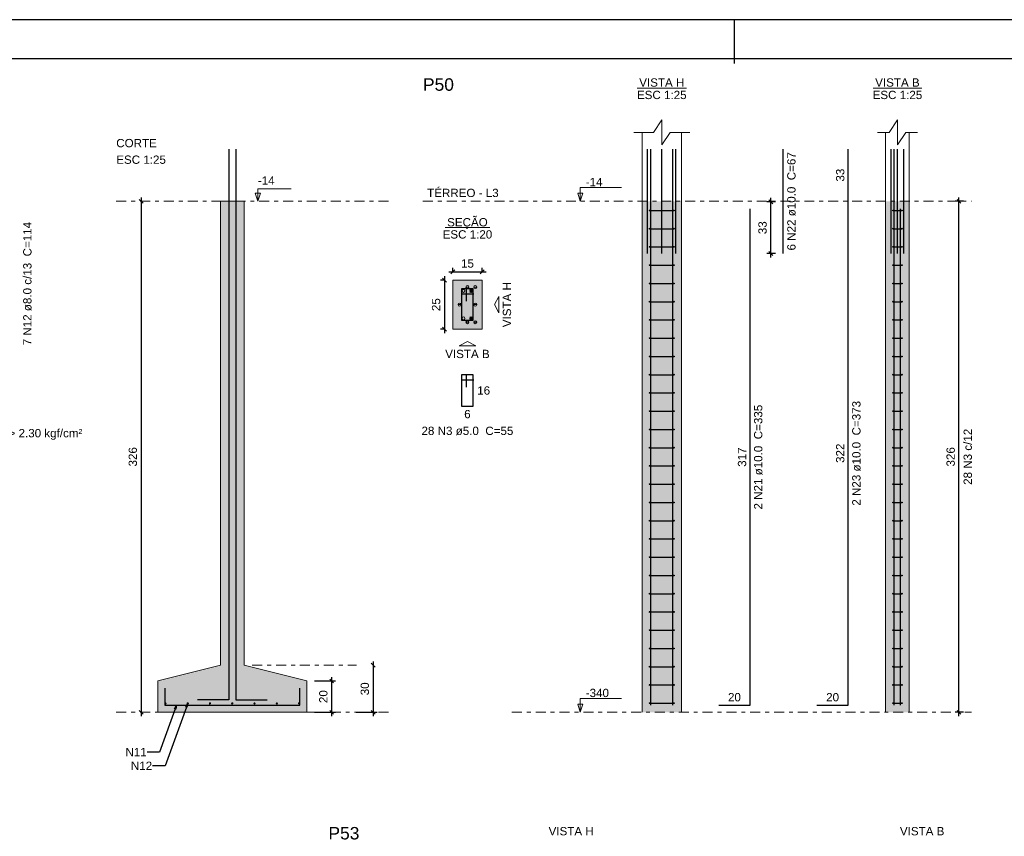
# Model space of a CAD drawing. Header units: millimetres. Extents: x 0 to 119, y 0 to 84.
# Tile 10 of 16: x 45 to 70, y 63 to 84. Entities that reach past the tile are written whole.
import ezdxf

# ---------------------------------------------------------------- set-up
doc = ezdxf.new("R2010")
doc.units = ezdxf.units.MM
doc.header["$MEASUREMENT"] = 0
doc.linetypes.add('DASHDOT', pattern=[2.54, 1.27, -0.635, 0, -0.635])
doc.linetypes.add('NULL', pattern=[0])
doc.layers.get('0').update_dxf_attribs({"lineweight": 18})
for name, color, linetype, lineweight in [('Descrição da armadura', 7, 'Continuous', 0), ('DT-Armadura', 2, 'Continuous', 30), ('DT-Barras na forma', 2, 'Continuous', 30), ('DT-Barras no corte', 5, 'Continuous', 5), ('DT-Barras rebatidas', 2, 'Continuous', 30), ('DT-Cotas', 9, 'Continuous', 5), ('DT-Estribos na forma', 2, 'Continuous', 30), ('DT-Forma', 5, 'Continuous', 5), ('DT-Hachura sapatas em corte', 43, 'Continuous', 5), ('DT-Hachura seção pilares', 254, 'Continuous', 5), ('DT-Hachura vista pilares', 254, 'Continuous', 5), ('DT-Pontilhado', 9, 'DASHDOT', 5), ('DT-Textos', 7, 'Continuous', 5), ('DT-Título', 3, 'Continuous', 20), ('Textos armaduras', 7, 'Continuous', 0)]:
    doc.layers.add(name, color=color, linetype=linetype, lineweight=lineweight)
doc.layers.add('SEDUC_MARF', color=1, linetype='Continuous')
doc.layers.add('SEDUC_MARGG', color=7, linetype='Continuous')
doc.styles.add('Arial', font='txt')
doc.dimstyles.get("Standard").update_dxf_attribs({"dimtxt": 0.18, "dimasz": 0.18, "dimexe": 0.18, "dimexo": 0.0625, "dimgap": 0.09, "dimtad": 0, "dimtih": 1, "dimtoh": 1, "dimdec": 4, "dimzin": 0, "dimdsep": 46, "dimtxsty": 'Standard', "dimcen": 0.09, "dimadec": 0, "dimazin": 0, "dimtfac": 1, "dimtdec": 4, "dimtofl": 0, "dimtmove": 0, "dimatfit": 3, "dimfxl": 1, "dimtolj": 1, "dimtzin": 0, "dimarcsym": 0})
doc.dimstyles.new('UM_20.000000', dxfattribs={"dimtxt": 0.18, "dimasz": 0.1, "dimexe": 0.1, "dimexo": 0.2, "dimgap": 0, "dimtad": 1, "dimtih": 1, "dimtoh": 1, "dimdec": 1, "dimlfac": 20, "dimzin": 0, "dimdsep": 46, "dimtxsty": 'Standard', "dimcen": 0.09, "dimdle": 0.1, "dimadec": 1, "dimazin": 2, "dimtfac": 1, "dimtdec": 4, "dimtofl": 0, "dimtmove": 0, "dimatfit": 3, "dimfxl": 1, "dimtolj": 1, "dimarcsym": 0})
doc.dimstyles.new('UM_25.000000', dxfattribs={"dimtxt": 0.18, "dimasz": 0.1, "dimexe": 0.1, "dimexo": 0.2, "dimgap": 0, "dimtad": 1, "dimtih": 1, "dimtoh": 1, "dimdec": 1, "dimlfac": 25, "dimzin": 0, "dimdsep": 46, "dimtxsty": 'Standard', "dimcen": 0.09, "dimdle": 0.1, "dimadec": 1, "dimazin": 2, "dimtfac": 1, "dimtdec": 4, "dimtofl": 0, "dimtmove": 0, "dimatfit": 3, "dimfxl": 1, "dimtolj": 1, "dimarcsym": 0})

# ---------------------------------------------------------------- blocks, each defined once
blk = doc.blocks.new('_Oblique')
at = {"color": 0, "linetype": 'ByBlock', "lineweight": -2}
blk.add_line((-0.5, -0.5), (0.5, 0.5), dxfattribs=at)
blk = doc.blocks.new('*D17')
at = {"layer": 'Defpoints', "color": 0}
for p in [(56.221645, 77.453308), (56.009845, 76.203308), (56.221645, 76.203308)]:
    blk.add_point(p, dxfattribs=at)
at = {"layer": 'DT-Cotas', "color": 0, "lineweight": -2}
for p, q in [((56.021645, 77.453308), (55.909845, 77.453308)), ((56.009845, 77.553308), (56.009845, 76.103308)), ((56.021645, 76.203308), (55.909845, 76.203308))]:
    blk.add_line(p, q, dxfattribs=at)
at = {"layer": 'DT-Cotas', "color": 0, "lineweight": -2, "xscale": 0.1, "yscale": 0.1, "zscale": 0.1}
for p, rotation in [((56.009845, 77.453308), 90), ((56.009845, 76.203308), 270)]:
    blk.add_blockref('_Oblique', p, dxfattribs=dict(at, rotation=rotation))
at = {"layer": 'DT-Cotas', "color": 7, "insert": (55.798045, 76.828308), "char_height": 0.2118, "attachment_point": 5, "rotation": 90, "style": 'Arial'}
blk.add_mtext('\\A1;25', dxfattribs=at)
blk = doc.blocks.new('*D18')
at = {"layer": 'Defpoints', "color": 0}
for p in [(56.971645, 77.665108), (56.221645, 77.453308), (56.971645, 77.453308)]:
    blk.add_point(p, dxfattribs=at)
at = {"layer": 'DT-Cotas', "color": 0, "lineweight": -2}
for p, q in [((56.121645, 77.665108), (57.071645, 77.665108)), ((56.221645, 77.653308), (56.221645, 77.765108)), ((56.971645, 77.653308), (56.971645, 77.765108))]:
    blk.add_line(p, q, dxfattribs=at)
at = {"layer": 'DT-Cotas', "color": 0, "lineweight": -2, "xscale": 0.1, "yscale": 0.1, "zscale": 0.1, "rotation": 180}
blk.add_blockref('_Oblique', (56.221645, 77.665108), dxfattribs=at)
at = {"layer": 'DT-Cotas', "color": 0, "lineweight": -2, "xscale": 0.1, "yscale": 0.1, "zscale": 0.1}
blk.add_blockref('_Oblique', (56.971645, 77.665108), dxfattribs=at)
at = {"layer": 'DT-Cotas', "color": 7, "insert": (56.596645, 77.876908), "char_height": 0.2118, "attachment_point": 5, "rotation": 0.0057296, "style": 'Arial'}
blk.add_mtext('\\A1;15', dxfattribs=at)
blk = doc.blocks.new('*D19')
at = {"layer": 'Defpoints', "color": 0}
for p in [(64.336256, 79.451116), (64.653956, 79.451116), (64.653956, 78.131116)]:
    blk.add_point(p, dxfattribs=at)
at = {"layer": 'DT-Cotas', "color": 0, "lineweight": -2}
for p, q in [((64.453956, 79.451116), (64.236256, 79.451116)), ((64.336256, 78.031116), (64.336256, 79.551116)), ((64.453956, 78.131116), (64.236256, 78.131116))]:
    blk.add_line(p, q, dxfattribs=at)
at = {"layer": 'DT-Cotas', "color": 0, "lineweight": -2, "xscale": 0.1, "yscale": 0.1, "zscale": 0.1}
for p, rotation in [((64.336256, 79.451116), 90), ((64.336256, 78.131116), 270)]:
    blk.add_blockref('_Oblique', p, dxfattribs=dict(at, rotation=rotation))
at = {"layer": 'DT-Cotas', "color": 7, "insert": (64.124456, 78.791116), "char_height": 0.2118, "attachment_point": 5, "rotation": 90, "style": 'Arial'}
blk.add_mtext('\\A1;33', dxfattribs=at)
blk = doc.blocks.new('*D20')
at = {"layer": 'Defpoints', "color": 0}
for p in [(69.135056, 79.465408), (69.452756, 79.465408), (69.452756, 66.425408)]:
    blk.add_point(p, dxfattribs=at)
at = {"layer": 'DT-Cotas', "color": 0, "lineweight": -2}
for p, q in [((69.252756, 79.465408), (69.035056, 79.465408)), ((69.135056, 66.325408), (69.135056, 79.565408)), ((69.252756, 66.425408), (69.035056, 66.425408))]:
    blk.add_line(p, q, dxfattribs=at)
at = {"layer": 'DT-Cotas', "color": 0, "lineweight": -2, "xscale": 0.1, "yscale": 0.1, "zscale": 0.1}
for p, rotation in [((69.135056, 79.465408), 90), ((69.135056, 66.425408), 270)]:
    blk.add_blockref('_Oblique', p, dxfattribs=dict(at, rotation=rotation))
at = {"layer": 'DT-Cotas', "color": 7, "insert": (68.923256, 72.945408), "char_height": 0.2118, "attachment_point": 5, "rotation": 90, "style": 'Arial'}
blk.add_mtext('\\A1;326', dxfattribs=at)
blk = doc.blocks.new('*D25')
at = {"layer": 'Defpoints', "color": 0}
for p in [(48.274158, 79.465408), (48.274158, 66.425408), (48.274158, 66.425408)]:
    blk.add_point(p, dxfattribs=at)
at = {"layer": 'DT-Cotas', "color": 0, "lineweight": -2}
blk.add_line((48.274158, 79.565408), (48.274158, 66.325408), dxfattribs=at)
at = {"layer": 'DT-Cotas', "color": 0, "lineweight": -2, "xscale": 0.1, "yscale": 0.1, "zscale": 0.1}
for p, rotation in [((48.274158, 79.465408), 90), ((48.274158, 66.425408), 270)]:
    blk.add_blockref('_Oblique', p, dxfattribs=dict(at, rotation=rotation))
at = {"layer": 'DT-Cotas', "color": 7, "insert": (48.062358, 72.945408), "char_height": 0.2118, "attachment_point": 5, "rotation": 90, "style": 'Arial'}
blk.add_mtext('\\A1;326', dxfattribs=at)
blk = doc.blocks.new('*D26')
at = {"layer": 'Defpoints', "color": 0}
for p in [(52.497758, 67.225408), (52.497758, 66.425408), (53.133158, 66.425408)]:
    blk.add_point(p, dxfattribs=at)
at = {"layer": 'DT-Cotas', "color": 0, "lineweight": -2}
for p, q in [((53.133158, 67.325408), (53.133158, 66.325408)), ((52.697758, 67.225408), (53.233158, 67.225408)), ((52.697758, 66.425408), (53.233158, 66.425408))]:
    blk.add_line(p, q, dxfattribs=at)
at = {"layer": 'DT-Cotas', "color": 0, "lineweight": -2, "xscale": 0.1, "yscale": 0.1, "zscale": 0.1}
for p, rotation in [((53.133158, 67.225408), 90), ((53.133158, 66.425408), 270)]:
    blk.add_blockref('_Oblique', p, dxfattribs=dict(at, rotation=rotation))
at = {"layer": 'DT-Cotas', "color": 7, "insert": (52.921358, 66.825408), "char_height": 0.2118, "attachment_point": 5, "rotation": 90, "style": 'Arial'}
blk.add_mtext('\\A1;20', dxfattribs=at)
blk = doc.blocks.new('*D27')
at = {"layer": 'Defpoints', "color": 0}
for p in [(54.192158, 67.625408), (53.556758, 66.425408), (54.192158, 66.425408)]:
    blk.add_point(p, dxfattribs=at)
at = {"layer": 'DT-Cotas', "color": 0, "lineweight": -2}
for p, q in [((54.192158, 67.725408), (54.192158, 66.325408)), ((53.756758, 66.425408), (54.292158, 66.425408))]:
    blk.add_line(p, q, dxfattribs=at)
at = {"layer": 'DT-Cotas', "color": 0, "lineweight": -2, "xscale": 0.1, "yscale": 0.1, "zscale": 0.1}
for p, rotation in [((54.192158, 67.625408), 89.9999999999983), ((54.192158, 66.425408), 269.9999999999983)]:
    blk.add_blockref('_Oblique', p, dxfattribs=dict(at, rotation=rotation))
at = {"layer": 'DT-Cotas', "color": 7, "insert": (53.980358, 67.025408), "char_height": 0.2118, "attachment_point": 5, "rotation": 90, "style": 'Arial'}
blk.add_mtext('\\A1;30', dxfattribs=at)

msp = doc.modelspace()

# ---------------------------------------------------------------- hatches: boundary and pattern name
at = {"layer": 'DT-Hachura sapatas em corte', "linetype": 'Continuous'}
msp.add_hatch(color=43, dxfattribs=at).paths.add_polyline_path([(50.2978, 67.6254), (50.2978, 67.6254), (48.6978, 67.2254), (48.6978, 66.4254), (52.4978, 66.4254), (52.4978, 67.2254), (50.8978, 67.6254), (50.8978, 67.6254), (50.8978, 79.4654), (50.2978, 79.4654), (50.2978, 67.6254)])
at = {"layer": 'DT-Hachura seção pilares', "linetype": 'Continuous'}
msp.add_hatch(color=254, dxfattribs=at).paths.add_polyline_path([(56.2216, 76.2033), (56.2216, 76.2033), (56.9716, 76.2033), (56.9716, 77.4533), (56.2216, 77.4533), (56.2216, 76.2033)])
at = {"layer": 'DT-Hachura vista pilares', "linetype": 'Continuous'}
for points in [[(61.0537, 66.4254), (61.0537, 79.4654), (62.0537, 79.4654), (62.0537, 66.4254), (61.0537, 66.4254)], [(67.2643, 66.4254), (67.2643, 79.4654), (67.8643, 79.4654), (67.8643, 66.4254), (67.2643, 66.4254)]]:
    msp.add_hatch(color=254, dxfattribs=at).paths.add_polyline_path(points)

# ---------------------------------------------------------------- linework, layer by layer
at = {"layer": 'DT-Armadura'}
for points in [[(50.5078, 80.7997), (50.5078, 66.7404), (49.7078, 66.7404)], [(50.6878, 80.7997), (50.6878, 66.7404), (51.4878, 66.7404)], [(48.8778, 67.0454), (48.8778, 66.6054), (52.3178, 66.6054), (52.3178, 67.0454)]]:
    msp.add_lwpolyline(points, dxfattribs=at)
at = {"layer": 'DT-Barras na forma'}
for points in [[(61.1937, 78.1311), (61.1937, 80.7997)], [(61.2737, 66.6054), (61.2737, 79.4654), (61.2737, 80.7997)], [(61.5537, 78.1311), (61.5537, 80.7997)], [(61.8337, 66.6054), (61.8337, 79.4654), (61.8337, 80.7997)], [(61.9137, 78.1311), (61.9137, 80.7997)], [(67.4043, 78.1311), (67.4043, 80.7997)], [(67.4843, 66.6054), (67.4843, 79.4654), (67.4843, 80.7997)], [(67.5643, 78.1311), (67.5643, 80.7997)], [(67.7243, 78.1311), (67.7243, 80.7997)], [(61.8337, 66.6054), (61.8337, 79.2694)], [(67.6443, 66.6054), (67.6443, 79.2694)], [(56.5716, 76.9158), (56.5716, 77.2283), (56.4466, 77.2283), (56.4466, 76.4283), (56.7466, 76.4283), (56.7466, 77.2283), (56.4466, 77.2283), (56.4466, 77.1033), (56.7591, 77.1033)]]:
    msp.add_lwpolyline(points, dxfattribs=at)
at = {"layer": 'DT-Barras no corte'}
for p, q in [((56.5516, 77.2783), (56.6416, 77.2783)), ((56.6591, 77.1408), (56.7341, 77.2158)), ((56.6591, 77.2158), (56.7341, 77.1408)), ((56.7516, 77.2783), (56.8416, 77.2783)), ((56.3516, 76.8283), (56.4416, 76.8283)), ((56.7516, 76.8283), (56.8416, 76.8283)), ((56.5516, 76.3783), (56.6416, 76.3783)), ((56.6591, 76.4408), (56.7341, 76.5158)), ((56.6591, 76.5158), (56.7341, 76.4408)), ((56.7516, 76.3783), (56.8416, 76.3783))]:
    msp.add_line(p, q, dxfattribs=at)
for centre, radius in [((56.4966, 77.1783), 0.0375), ((56.5966, 77.2783), 0.0375), ((56.6966, 77.1783), 0.0375), ((56.7966, 77.2783), 0.0375), ((56.3966, 76.8283), 0.0375), ((56.7966, 76.8283), 0.0375), ((56.4966, 76.4783), 0.0375), ((56.5966, 76.3783), 0.0375), ((56.6966, 76.4783), 0.0375), ((56.7966, 76.3783), 0.0375), ((48.8938, 66.6534), 0.016), ((49.4618, 66.6534), 0.016), ((50.0298, 66.6534), 0.016), ((50.5978, 66.6534), 0.016), ((51.1658, 66.6534), 0.016), ((51.7338, 66.6534), 0.016), ((52.3018, 66.6534), 0.016)]:
    msp.add_circle(centre, radius, dxfattribs=at)
at = {"layer": 'DT-Barras rebatidas'}
for points in [[(64.654, 78.1311), (64.654, 80.7997)], [(65.5112, 66.6054), (66.3112, 66.6054), (66.3112, 79.4654), (66.3112, 80.7997)], [(63.0068, 66.6054), (63.8068, 66.6054), (63.8068, 79.2694)], [(56.5716, 74.7259), (56.5716, 75.0384), (56.4466, 75.0384), (56.4466, 74.2384), (56.7466, 74.2384), (56.7466, 75.0384), (56.4466, 75.0384), (56.4466, 74.9134), (56.7591, 74.9134)]]:
    msp.add_lwpolyline(points, dxfattribs=at)
at = {"layer": 'DT-Estribos na forma'}
for p, q in [((61.2437, 79.2326), (61.8637, 79.2326)), ((67.4543, 79.2326), (67.6743, 79.2326)), ((61.2437, 78.7668), (61.8637, 78.7668)), ((67.4543, 78.7668), (67.6743, 78.7668)), ((61.2437, 78.3011), (61.8637, 78.3011)), ((67.4543, 78.3011), (67.6743, 78.3011)), ((61.2437, 77.8354), (61.8637, 77.8354)), ((67.4543, 77.8354), (67.6743, 77.8354)), ((61.2437, 77.3697), (61.8637, 77.3697)), ((67.4543, 77.3697), (67.6743, 77.3697)), ((61.2437, 76.904), (61.8637, 76.904)), ((67.4543, 76.904), (67.6743, 76.904)), ((61.2437, 76.4383), (61.8637, 76.4383)), ((67.4543, 76.4383), (67.6743, 76.4383)), ((61.2437, 75.9726), (61.8637, 75.9726)), ((67.4543, 75.9726), (67.6743, 75.9726)), ((61.2437, 75.5068), (61.8637, 75.5068)), ((67.4543, 75.5068), (67.6743, 75.5068)), ((61.2437, 75.0411), (61.8637, 75.0411)), ((67.4543, 75.0411), (67.6743, 75.0411)), ((61.2437, 74.5754), (61.8637, 74.5754)), ((67.4543, 74.5754), (67.6743, 74.5754)), ((61.2437, 74.1097), (61.8637, 74.1097)), ((67.4543, 74.1097), (67.6743, 74.1097)), ((61.2437, 73.644), (61.8637, 73.644)), ((67.4543, 73.644), (67.6743, 73.644)), ((61.2437, 73.1783), (61.8637, 73.1783)), ((67.4543, 73.1783), (67.6743, 73.1783)), ((61.2437, 72.7126), (61.8637, 72.7126)), ((67.4543, 72.7126), (67.6743, 72.7126)), ((61.2437, 72.2468), (61.8637, 72.2468)), ((67.4543, 72.2468), (67.6743, 72.2468)), ((61.2437, 71.7811), (61.8637, 71.7811)), ((67.4543, 71.7811), (67.6743, 71.7811)), ((61.2437, 71.3154), (61.8637, 71.3154)), ((67.4543, 71.3154), (67.6743, 71.3154)), ((61.2437, 70.8497), (61.8637, 70.8497)), ((67.4543, 70.8497), (67.6743, 70.8497)), ((61.2437, 70.384), (61.8637, 70.384)), ((67.4543, 70.384), (67.6743, 70.384)), ((61.2437, 69.9183), (61.8637, 69.9183)), ((67.4543, 69.9183), (67.6743, 69.9183)), ((61.2437, 69.4526), (61.8637, 69.4526)), ((67.4543, 69.4526), (67.6743, 69.4526)), ((61.2437, 68.9868), (61.8637, 68.9868)), ((67.4543, 68.9868), (67.6743, 68.9868)), ((61.2437, 68.5211), (61.8637, 68.5211)), ((67.4543, 68.5211), (67.6743, 68.5211)), ((61.2437, 68.0554), (61.8637, 68.0554)), ((67.4543, 68.0554), (67.6743, 68.0554)), ((61.2437, 67.5897), (61.8637, 67.5897)), ((67.4543, 67.5897), (67.6743, 67.5897)), ((61.2437, 67.124), (61.8637, 67.124)), ((67.4543, 67.124), (67.6743, 67.124)), ((61.2437, 66.6583), (61.8637, 66.6583)), ((67.4543, 66.6583), (67.6743, 66.6583))]:
    msp.add_line(p, q, dxfattribs=at)
for centre in [(61.2437, 79.2326), (61.8637, 79.2326), (67.4543, 79.2326), (67.6743, 79.2326), (61.2437, 78.7668), (61.8637, 78.7668), (67.4543, 78.7668), (67.6743, 78.7668), (61.2437, 78.3011), (61.8637, 78.3011), (67.4543, 78.3011), (67.6743, 78.3011), (61.2437, 77.8354), (61.8637, 77.8354), (67.4543, 77.8354), (67.6743, 77.8354), (61.2437, 77.3697), (61.8637, 77.3697), (67.4543, 77.3697), (67.6743, 77.3697), (61.2437, 76.904), (61.8637, 76.904), (67.4543, 76.904), (67.6743, 76.904), (61.2437, 76.4383), (61.8637, 76.4383), (67.4543, 76.4383), (67.6743, 76.4383), (61.2437, 75.9726), (61.8637, 75.9726), (67.4543, 75.9726), (67.6743, 75.9726), (61.2437, 75.5068), (61.8637, 75.5068), (67.4543, 75.5068), (67.6743, 75.5068), (61.2437, 75.0411), (61.8637, 75.0411), (67.4543, 75.0411), (67.6743, 75.0411), (61.2437, 74.5754), (61.8637, 74.5754), (67.4543, 74.5754), (67.6743, 74.5754), (61.2437, 74.1097), (61.8637, 74.1097), (67.4543, 74.1097), (67.6743, 74.1097), (61.2437, 73.644), (61.8637, 73.644), (67.4543, 73.644), (67.6743, 73.644), (61.2437, 73.1783), (61.8637, 73.1783), (67.4543, 73.1783), (67.6743, 73.1783), (61.2437, 72.7126), (61.8637, 72.7126), (67.4543, 72.7126), (67.6743, 72.7126), (61.2437, 72.2468), (61.8637, 72.2468), (67.4543, 72.2468), (67.6743, 72.2468), (61.2437, 71.7811), (61.8637, 71.7811), (67.4543, 71.7811), (67.6743, 71.7811), (61.2437, 71.3154), (61.8637, 71.3154), (67.4543, 71.3154), (67.6743, 71.3154), (61.2437, 70.8497), (61.8637, 70.8497), (67.4543, 70.8497), (67.6743, 70.8497), (61.2437, 70.384), (61.8637, 70.384), (67.4543, 70.384), (67.6743, 70.384), (61.2437, 69.9183), (61.8637, 69.9183), (67.4543, 69.9183), (67.6743, 69.9183), (61.2437, 69.4526), (61.8637, 69.4526), (67.4543, 69.4526), (67.6743, 69.4526), (61.2437, 68.9868), (61.8637, 68.9868), (67.4543, 68.9868), (67.6743, 68.9868), (61.2437, 68.5211), (61.8637, 68.5211), (67.4543, 68.5211), (67.6743, 68.5211), (61.2437, 68.0554), (61.8637, 68.0554), (67.4543, 68.0554), (67.6743, 68.0554), (61.2437, 67.5897), (61.8637, 67.5897), (67.4543, 67.5897), (67.6743, 67.5897), (61.2437, 67.124), (61.8637, 67.124), (67.4543, 67.124), (67.6743, 67.124), (61.2437, 66.6583), (61.8637, 66.6583), (67.4543, 66.6583), (67.6743, 66.6583)]:
    msp.add_circle(centre, 0.01, dxfattribs=at)
at = {"layer": 'DT-Forma'}
for p, q in [((61.0537, 79.4654), (61.0537, 81.2233)), ((62.0537, 79.4654), (62.0537, 81.2233)), ((67.2643, 79.4654), (67.2643, 81.2233)), ((67.8643, 79.4654), (67.8643, 81.2233)), ((61.0537, 66.4254), (61.0537, 79.4654)), ((62.0537, 66.4254), (62.0537, 79.4654)), ((67.2643, 66.4254), (67.2643, 79.4654)), ((67.8643, 66.4254), (67.8643, 79.4654))]:
    msp.add_line(p, q, dxfattribs=at)
for points in [[(60.8419, 81.2233), (61.3419, 81.2233), (61.5537, 81.541), (61.5537, 80.9056), (61.7655, 81.2233), (62.2655, 81.2233)], [(67.0525, 81.2233), (67.3525, 81.2233), (67.5643, 81.541), (67.5643, 80.9056), (67.7761, 81.2233), (68.0761, 81.2233)]]:
    msp.add_lwpolyline(points, dxfattribs=at)
for points in [[(50.2978, 67.6254), (50.2978, 67.6254), (48.6978, 67.2254), (48.6978, 66.4254), (52.4978, 66.4254), (52.4978, 67.2254), (50.8978, 67.6254), (50.8978, 67.6254), (50.8978, 79.4654), (50.2978, 79.4654), (50.2978, 67.6254)], [(56.2216, 76.2033), (56.9716, 76.2033), (56.9716, 77.4533), (56.2216, 77.4533), (56.2216, 76.2033)]]:
    msp.add_lwpolyline(points, close=True, dxfattribs=at)
at = {"layer": 'DT-Pontilhado', "ltscale": 0.2}
for p, q in [((47.6388, 79.4654), (54.6158, 79.4654)), ((55.463, 79.4654), (69.4528, 79.4654)), ((51.1096, 67.6254), (53.7686, 67.6254)), ((47.6388, 66.4254), (54.6158, 66.4254)), ((57.7303, 66.4254), (69.4528, 66.4254))]:
    msp.add_line(p, q, dxfattribs=at)
at = {"layer": 'DT-Textos'}
for p, q in [((60.9238, 82.3564), (62.1835, 82.3564)), ((66.9426, 82.3564), (68.1859, 82.3564)), ((56.0244, 78.7982), (57.1689, 78.7982))]:
    msp.add_line(p, q, dxfattribs=at)
for points in [[(51.3214, 79.6772), (51.2508, 79.4654), (51.1802, 79.6772), (51.3214, 79.6772)], [(57.3952, 76.8283), (57.3952, 76.6165), (57.2893, 76.8283), (57.3952, 77.0401), (57.3952, 76.8283)], [(56.5966, 75.7797), (56.3848, 75.7797), (56.5966, 75.8856), (56.8084, 75.7797), (56.5966, 75.7797)]]:
    msp.add_lwpolyline(points, close=True, dxfattribs=at)
for points in [[(51.2508, 79.4654), (51.2508, 79.7831), (52.098, 79.7831)], [(59.4742, 79.4654), (59.5377, 79.6772), (59.4106, 79.6772), (59.4742, 79.4654), (59.4742, 79.8154), (60.5242, 79.8154)], [(59.4742, 66.4254), (59.5377, 66.6372), (59.4106, 66.6372), (59.4742, 66.4254), (59.4742, 66.7754), (60.5242, 66.7754)]]:
    msp.add_lwpolyline(points, dxfattribs=at)
at = {"layer": 'SEDUC_MARF'}
msp.add_line((63.4015, 84.1), (63.4015, 82.9804), dxfattribs=at)
msp.add_lwpolyline([(118.9, 84.1), (0, 84.1), (0, 0), (118.9, 0)], close=True, dxfattribs=at)
at = {"layer": 'SEDUC_MARGG'}
msp.add_lwpolyline([(2.5, 1), (117.9, 1), (117.9, 83.1), (2.5, 83.1), (2.5, 1)], dxfattribs=at)

# ---------------------------------------------------------------- texts
at = {"layer": 'Descrição da armadura', "linetype": 'NULL', "char_height": 0.2118, "attachment_point": 8, "rotation": 90.00021, "line_spacing_factor": 0.9, "style": 'Arial'}
for s, insert, width in [('6 N22 ø10.0  C=67', (64.9716, 79.465), 4.916973), ('7 N12 ø8.0 c/13  C=114', (45.4826, 77.365), 6.174395), ('2 N21 ø10.0  C=335', (64.1246, 72.937), 5.239541), ('2 N23 ø10.0  C=373', (66.6286, 73.035), 5.239541), ('28 N3 c/12', (69.4667, 72.9454), 2.845127)]:
    msp.add_mtext(s, dxfattribs=dict(at, insert=insert, width=width))
at = {"layer": 'Descrição da armadura', "linetype": 'NULL', "char_height": 0.2118, "line_spacing_factor": 0.9, "style": 'Arial'}
for s, insert, width, attachment_point in [('28 N3 ø5.0  C=55', (56.5965, 73.4969), 4.594404, 8), ('N11', (48.4154, 65.4112), 1.103994, 6), ('N12', (48.5545, 65.0612), 1.103994, 6)]:
    msp.add_mtext(s, dxfattribs=dict(at, insert=insert, width=width, attachment_point=attachment_point))
at = {"layer": 'DT-Textos', "linetype": 'NULL', "char_height": 0.2118, "line_spacing_factor": 0.798, "style": 'Arial'}
for s, insert, width, attachment_point in [('VISTA H', (61.5535, 82.3879), 2.255996, 8), ('VISTA B', (67.5645, 82.3879), 2.223994, 8), ('ESC 1:25', (61.5535, 82.0709), 2.482559, 8), ('ESC 1:25', (67.5645, 82.0709), 2.482559, 8), ('CORTE', (47.6385, 80.8419), 2.03, 7), ('ESC 1:25', (47.6385, 80.4189), 2.482559, 7), ('-14', (51.2505, 79.8889), 0.838281, 7), ('-14', (59.6145, 79.8509), 0.838281, 7), ('TÉRREO - L3', (55.5685, 79.5709), 3.577422, 7), ('SEÇÃO', (56.5965, 78.76), 2.030566, 8), ('ESC 1:20', (56.5965, 78.5119), 2.482559, 8), ('VISTA B', (56.5965, 75.4619), 2.223994, 8), ('Solo com capacidade de suporte > 2.30 kgf/cm²', (40.5005, 73.379), 12.299795, 7), ('-340', (59.6145, 66.8109), 1.16085, 7), ('VISTA H', (59.2423, 63.2832), 2.255996, 8), ('VISTA B', (68.1953, 63.2832), 2.223994, 8)]:
    msp.add_mtext(s, dxfattribs=dict(at, insert=insert, width=width, attachment_point=attachment_point))
at = {"layer": 'DT-Textos', "linetype": 'NULL', "insert": (57.7126, 76.828), "char_height": 0.2118, "width": 2.255996, "attachment_point": 8, "rotation": 90.00021, "line_spacing_factor": 0.798, "style": 'Arial'}
msp.add_mtext('VISTA H', dxfattribs=at)
at = {"layer": 'DT-Título', "linetype": 'NULL', "char_height": 0.3177, "width": 1.565781, "attachment_point": 7, "line_spacing_factor": 0.798, "style": 'Arial'}
for s, insert in [('P50', (55.4625, 82.2818)), ('P53', (53.0513, 63.1771))]:
    msp.add_mtext(s, dxfattribs=dict(at, insert=insert))
at = {"layer": 'Textos armaduras', "linetype": 'NULL', "char_height": 0.2118, "attachment_point": 8, "rotation": 90.00021, "line_spacing_factor": 0.9, "style": 'Arial'}
for s, insert, width in [('33', (66.2139, 80.1326), 1.045137), ('317', (63.7095, 72.9374), 1.367705), ('322', (66.2139, 73.0354), 1.367705)]:
    msp.add_mtext(s, dxfattribs=dict(at, insert=insert, width=width))
at = {"layer": 'Textos armaduras', "linetype": 'NULL', "char_height": 0.2118, "line_spacing_factor": 0.9, "style": 'Arial'}
for s, insert, width, attachment_point in [('16', (56.8466, 74.7443), 1.045137, 1), ('6', (56.5966, 74.1411), 0.722568, 2), ('20', (63.4068, 66.7027), 1.045137, 8), ('20', (65.9112, 66.7027), 1.045137, 8)]:
    msp.add_mtext(s, dxfattribs=dict(at, insert=insert, width=width, attachment_point=attachment_point))

# ---------------------------------------------------------------- dimensions: what is measured, and where the dimension line sits
at = {"layer": 'DT-Cotas'}
for base, p1, p2, dimstyle, override, picture, middle in [((48.2742, 66.4254), (48.2742, 79.4654), (48.2742, 66.4254), 'UM_25.000000', {"dimtxt": 0.2118, "dimasz": 0.1, "dimexe": 0.1, "dimexo": 0.2, "dimtad": 1, "dimtih": 0, "dimtoh": 0, "dimdec": 1, "dimlfac": 25, "dimzin": 8, "dimtxsty": 'Arial', "dimblk": 'Oblique', "dimblk1": 'Oblique', "dimblk2": 'Oblique', "dimsah": 1, "dimdle": 0.1, "dimse1": 1, "dimse2": 1, "dimclrt": 7, "dimadec": 1, "dimazin": 3, "dimtmove": 2, "dimldrblk": 'Oblique'}, '*D25', (48.0624, 72.9454)), ((64.3363, 79.4511), (64.654, 78.1311), (64.654, 79.4511), 'UM_25.000000', {"dimtxt": 0.2118, "dimasz": 0.1, "dimexe": 0.1, "dimexo": 0.2, "dimtad": 1, "dimtih": 0, "dimtoh": 0, "dimdec": 1, "dimlfac": 25, "dimzin": 8, "dimtxsty": 'Arial', "dimblk": 'Oblique', "dimblk1": 'Oblique', "dimblk2": 'Oblique', "dimsah": 1, "dimdle": 0.1, "dimse1": 0, "dimse2": 0, "dimclrt": 7, "dimadec": 1, "dimazin": 3, "dimtmove": 2, "dimldrblk": 'Oblique'}, '*D19', (64.1245, 78.7911)), ((69.1351, 79.4654), (69.4528, 66.4254), (69.4528, 79.4654), 'UM_25.000000', {"dimtxt": 0.2118, "dimasz": 0.1, "dimexe": 0.1, "dimexo": 0.2, "dimtad": 1, "dimtih": 0, "dimtoh": 0, "dimdec": 1, "dimlfac": 25, "dimzin": 8, "dimtxsty": 'Arial', "dimblk": 'Oblique', "dimblk1": 'Oblique', "dimblk2": 'Oblique', "dimsah": 1, "dimdle": 0.1, "dimse1": 0, "dimse2": 0, "dimclrt": 7, "dimadec": 1, "dimazin": 3, "dimtmove": 2, "dimldrblk": 'Oblique'}, '*D20', (68.9233, 72.9454)), ((56.0098, 76.2033), (56.2216, 77.4533), (56.2216, 76.2033), 'UM_20.000000', {"dimtxt": 0.2118, "dimasz": 0.1, "dimexe": 0.1, "dimexo": 0.2, "dimtad": 1, "dimtih": 0, "dimtoh": 0, "dimdec": 1, "dimlfac": 20, "dimzin": 8, "dimtxsty": 'Arial', "dimblk": 'Oblique', "dimblk1": 'Oblique', "dimblk2": 'Oblique', "dimsah": 1, "dimdle": 0.1, "dimse1": 0, "dimse2": 0, "dimclrt": 7, "dimadec": 1, "dimazin": 3, "dimtmove": 2, "dimldrblk": 'Oblique'}, '*D17', (55.798, 76.8283)), ((54.1922, 66.4254), (54.1922, 67.6254), (53.5568, 66.4254), 'UM_25.000000', {"dimtxt": 0.2118, "dimasz": 0.1, "dimexe": 0.1, "dimexo": 0.2, "dimtad": 1, "dimtih": 0, "dimtoh": 0, "dimdec": 1, "dimlfac": 25, "dimzin": 8, "dimtxsty": 'Arial', "dimblk": 'Oblique', "dimblk1": 'Oblique', "dimblk2": 'Oblique', "dimsah": 1, "dimdle": 0.1, "dimse1": 1, "dimse2": 0, "dimclrt": 7, "dimadec": 1, "dimazin": 3, "dimtmove": 2, "dimldrblk": 'Oblique'}, '*D27', (53.9804, 67.0254)), ((53.1332, 66.4254), (52.4978, 67.2254), (52.4978, 66.4254), 'UM_25.000000', {"dimtxt": 0.2118, "dimasz": 0.1, "dimexe": 0.1, "dimexo": 0.2, "dimtad": 1, "dimtih": 0, "dimtoh": 0, "dimdec": 1, "dimlfac": 25, "dimzin": 8, "dimtxsty": 'Arial', "dimblk": 'Oblique', "dimblk1": 'Oblique', "dimblk2": 'Oblique', "dimsah": 1, "dimdle": 0.1, "dimse1": 0, "dimse2": 0, "dimclrt": 7, "dimadec": 1, "dimazin": 3, "dimtmove": 2, "dimldrblk": 'Oblique'}, '*D26', (52.9214, 66.8254))]:
    dim = msp.add_linear_dim(base=base, p1=p1, p2=p2, angle=90, dimstyle=dimstyle, override=override, dxfattribs=at)
    dim.commit()
    dim.dimension.update_dxf_attribs({"geometry": picture, "text_midpoint": middle, "dimtype": 160, "text_rotation": 90})
dim = msp.add_linear_dim(base=(56.9716, 77.6651), p1=(56.2216, 77.4533), p2=(56.9716, 77.4533), dimstyle='UM_20.000000', override={"dimtxt": 0.2118, "dimasz": 0.1, "dimexe": 0.1, "dimexo": 0.2, "dimtad": 1, "dimtih": 0, "dimtoh": 0, "dimdec": 1, "dimlfac": 20, "dimzin": 8, "dimtxsty": 'Arial', "dimblk": 'Oblique', "dimblk1": 'Oblique', "dimblk2": 'Oblique', "dimsah": 1, "dimdle": 0.1, "dimse1": 0, "dimse2": 0, "dimclrt": 7, "dimadec": 1, "dimazin": 3, "dimtmove": 2, "dimldrblk": 'Oblique'}, dxfattribs=at)
dim.commit()
dim.dimension.update_dxf_attribs({"geometry": '*D18', "text_midpoint": (56.5966, 77.8769), "dimtype": 160, "text_rotation": 0.00573})

# ---------------------------------------------------------------- leaders
for points in [[(49.1778, 66.6054), (48.7431, 65.4112), (48.4254, 65.4112)], [(49.4618, 66.6534), (48.8822, 65.0612), (48.5645, 65.0612)]]:
    msp.add_leader(points, dimstyle='Standard', override={"dimasz": 0.1, "dimldrblk": 'Closed'}, dxfattribs=at)

doc.saveas('drawing.dxf')
